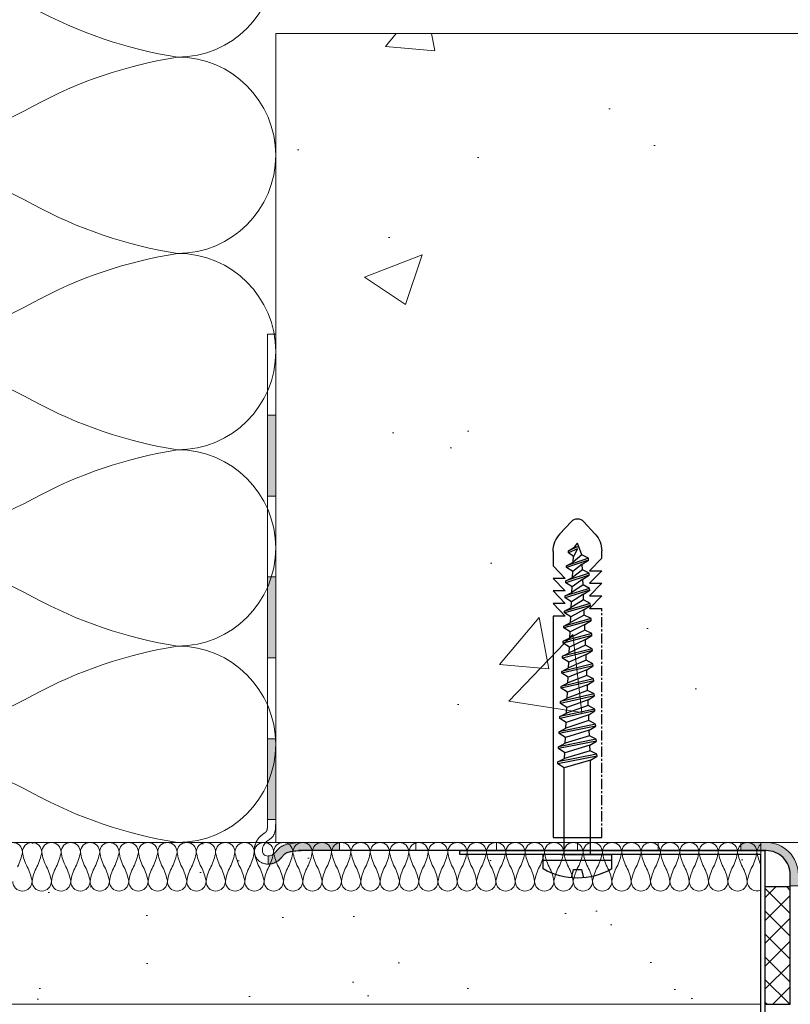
# Model space of a CAD drawing. Header units: millimetres. Extents: x 3652085 to 3778338, y -303702 to -273644.
# Tile 238 of 256: x 3701424 to 3701519, y -284946 to -284825. Entities that reach past the tile are written whole.
import ezdxf

# ---------------------------------------------------------------- set-up
doc = ezdxf.new("R2010")
doc.units = ezdxf.units.MM
doc.linetypes.add('CENTER', pattern=[2, 1.25, -0.25, 0.25, -0.25])
for name, color, linetype, lineweight in [('021 Various', 7, 'Continuous', 5), ('A-Detl-Thin', 150, 'Continuous', 18), ('INSULATION (HAUSEART)', 31, 'Continuous', 15), ('SLAB    (HAUSART)_Pen_No__2', 8, 'Continuous', 15)]:
    doc.layers.add(name, color=color, linetype=linetype, lineweight=lineweight)
doc.layers.add('ATTACHMT', color=7, linetype='Continuous')
doc.layers.add('FIXINGS', color=7, linetype='Continuous')

# ---------------------------------------------------------------- blocks, each defined once
blk = doc.blocks.new('Dubel_1')
at = {"layer": 'FIXINGS', "color": 7}
for p, q in [((1.14, 4.24), (2.9, 4.24)), ((2.23, -4.24), (2.23, 4.24)), ((2.9, 2.04), (2.9, 4.24)), ((5, -3), (5, 3)), ((34.89, 3), (33.34, 1.51)), ((33.34, 1.51), (33.34, 3)), ((36.45, 3), (34.89, 1.51)), ((34.89, 1.51), (34.89, 3)), ((38, 3), (36.45, 1.51)), ((36.45, 1.51), (36.45, 3)), ((39.55, 3), (38, 1.51)), ((38, 1.51), (38, 3)), ((2.9, -2.04), (2.9, 2.04)), ((2.9, 1.63), (14.57, 1.63)), ((14.57, 1.63), (13.63, -1.63)), ((15.07, 2.42), (14.13, -2.42)), ((15.3, 2.41), (14.36, -2.41)), ((14.57, 1.63), (15.07, 2.42)), ((15.73, 1.58), (14.79, -1.58)), ((15.07, 2.42), (15.3, 2.41)), ((15.3, 2.41), (15.73, 1.58)), ((16.43, 1.55), (15.5, -1.55)), ((15.73, 1.58), (16.43, 1.55)), ((16.93, 2.34), (16, -2.34)), ((17.16, 2.33), (16.23, -2.33)), ((16.43, 1.55), (16.93, 2.34)), ((17.59, 1.5), (16.66, -1.5)), ((16.93, 2.34), (17.16, 2.33)), ((17.16, 2.33), (17.59, 1.5)), ((18.3, 1.47), (17.36, -1.47)), ((17.59, 1.5), (18.3, 1.47)), ((18.79, 2.26), (17.86, -2.26)), ((19.03, 2.25), (18.09, -2.25)), ((18.3, 1.47), (18.79, 2.26)), ((19.46, 1.42), (18.52, -1.42)), ((18.79, 2.26), (19.03, 2.25)), ((19.03, 2.25), (19.46, 1.42)), ((20.16, 1.39), (19.23, -1.39)), ((19.46, 1.42), (20.16, 1.39)), ((20.66, 2.17), (19.73, -2.17)), ((20.89, 2.16), (19.96, -2.16)), ((20.16, 1.39), (20.66, 2.17)), ((21.32, 1.34), (20.39, -1.34)), ((20.66, 2.17), (20.89, 2.16)), ((20.89, 2.16), (21.32, 1.34)), ((22.03, 1.31), (21.09, -1.31)), ((21.32, 1.34), (22.03, 1.31)), ((22.52, 2.09), (21.59, -2.09)), ((22.76, 2.08), (21.82, -2.08)), ((22.03, 1.31), (22.52, 2.09)), ((23.19, 1.26), (22.25, -1.26)), ((22.52, 2.09), (22.76, 2.08)), ((22.76, 2.08), (23.19, 1.26)), ((23.89, 1.23), (22.96, -1.23)), ((23.19, 1.26), (23.89, 1.23)), ((24.39, 2.01), (23.46, -2.01)), ((24.62, 2), (23.69, -2)), ((23.89, 1.23), (24.39, 2.01)), ((24.39, 2.01), (24.62, 2)), ((24.62, 2), (25.05, 1.18)), ((26.25, 1.93), (25.32, -1.93)), ((26.49, 1.92), (25.55, -1.92)), ((25.76, 1.15), (26.25, 1.93)), ((26.25, 1.93), (26.49, 1.92)), ((26.49, 1.92), (26.92, 1.1)), ((28.12, 1.85), (27.19, -1.85)), ((28.35, 1.84), (27.42, -1.84)), ((27.62, 1.06), (28.12, 1.85)), ((28.12, 1.85), (28.35, 1.84)), ((28.35, 1.84), (28.78, 1.01)), ((29.98, 1.77), (29.05, -1.77)), ((30.22, 1.76), (29.28, -1.76)), ((29.48, 0.98), (29.98, 1.77)), ((29.98, 1.77), (30.22, 1.76)), ((30.22, 1.76), (30.65, 0.93)), ((31.85, 1.69), (30.92, -1.69)), ((32.08, 1.68), (31.15, -1.68)), ((31.35, 0.9), (31.85, 1.69)), ((31.85, 1.69), (32.08, 1.68)), ((32.08, 1.68), (32.51, 0.85)), ((33.71, 1.6), (32.78, -1.6)), ((33.95, 1.59), (33.01, -1.59)), ((33.21, 0.82), (33.71, 1.6)), ((33.71, 1.6), (33.95, 1.59)), ((33.95, 1.59), (34.38, 0.77)), ((35.58, 1.52), (34.65, -1.52)), ((35.81, 1.51), (34.88, -1.51)), ((35.08, 0.74), (35.58, 1.52)), ((35.58, 1.52), (35.81, 1.51)), ((35.81, 1.51), (36.24, 0.69)), ((37.44, 1.44), (36.51, -1.44)), ((37.68, 1.43), (36.74, -1.43)), ((36.94, 0.66), (37.44, 1.44)), ((37.44, 1.44), (37.68, 1.43)), ((37.68, 1.43), (38.11, 0.61)), ((39.31, 1.36), (38.38, -1.36)), ((39.54, 1.35), (38.61, -1.35)), ((38.81, 0.58), (39.31, 1.36)), ((39.31, 1.36), (39.54, 1.35)), ((39.54, 1.35), (39.97, 0.53)), ((42.5, 2.2), (44.09, 0.73)), ((1.07, 0.5), (0.03, 0.75)), ((1.07, -0.5), (1.07, 0.5)), ((25.05, 1.18), (24.12, -1.18)), ((25.76, 1.15), (24.82, -1.15)), ((25.05, 1.18), (25.76, 1.15)), ((26.92, 1.1), (25.98, -1.1)), ((27.62, 1.06), (26.69, -1.06)), ((26.92, 1.1), (27.62, 1.06)), ((28.78, 1.01), (27.85, -1.01)), ((29.48, 0.98), (28.55, -0.98)), ((28.78, 1.01), (29.48, 0.98)), ((30.65, 0.93), (29.71, -0.93)), ((31.35, 0.9), (30.42, -0.9)), ((30.65, 0.93), (31.35, 0.9)), ((32.51, 0.85), (31.58, -0.85)), ((33.21, 0.82), (32.28, -0.82)), ((32.51, 0.85), (33.21, 0.82)), ((34.38, 0.77), (33.44, -0.77)), ((35.08, 0.74), (34.15, -0.74)), ((34.38, 0.77), (35.08, 0.74)), ((36.24, 0.69), (35.31, -0.69)), ((36.94, 0.66), (36.01, -0.66)), ((36.24, 0.69), (36.94, 0.66)), ((38.11, 0.61), (37.17, -0.61)), ((38.81, 0.58), (37.88, -0.58)), ((38.11, 0.61), (38.81, 0.58)), ((39.97, 0.53), (39.04, -0.53)), ((40.71, 0), (39.74, -0.49)), ((39.97, 0.53), (41.41, 0)), ((40.71, 0), (40.22, -1.12)), ((40.94, 0), (40.46, -1.11)), ((40.94, 0), (40.9, -0.36)), ((40.9, -0.36), (41.41, 0)), ((0.03, -0.75), (1.07, -0.5)), ((23.69, -2), (24.12, -1.18)), ((24.12, -1.18), (24.82, -1.15)), ((24.82, -1.15), (25.32, -1.93)), ((25.55, -1.92), (25.98, -1.1)), ((25.98, -1.1), (26.69, -1.06)), ((26.69, -1.06), (27.19, -1.85)), ((27.42, -1.84), (27.85, -1.01)), ((27.85, -1.01), (28.55, -0.98)), ((28.55, -0.98), (29.05, -1.77)), ((29.28, -1.76), (29.71, -0.93)), ((29.71, -0.93), (30.42, -0.9)), ((30.42, -0.9), (30.92, -1.69)), ((31.15, -1.68), (31.58, -0.85)), ((31.58, -0.85), (32.28, -0.82)), ((32.28, -0.82), (32.78, -1.6)), ((33.01, -1.59), (33.44, -0.77)), ((33.44, -0.77), (34.15, -0.74)), ((34.15, -0.74), (34.65, -1.52)), ((34.88, -1.51), (35.31, -0.69)), ((35.31, -0.69), (36.01, -0.66)), ((36.01, -0.66), (36.51, -1.44)), ((36.74, -1.43), (37.17, -0.61)), ((37.17, -0.61), (37.88, -0.58)), ((37.88, -0.58), (38.38, -1.36)), ((38.61, -1.35), (39.04, -0.53)), ((39.04, -0.53), (39.74, -0.49)), ((39.74, -0.49), (40.22, -1.12)), ((40.22, -1.12), (40.46, -1.11)), ((40.46, -1.11), (40.9, -0.36)), ((42.5, -2.2), (44.09, -0.73)), ((2.9, -1.63), (13.63, -1.63)), ((2.9, -2.04), (2.9, -4.24)), ((13.63, -1.63), (14.13, -2.42)), ((14.13, -2.42), (14.36, -2.41)), ((14.36, -2.41), (14.79, -1.58)), ((14.79, -1.58), (15.5, -1.55)), ((15.5, -1.55), (16, -2.34)), ((16, -2.34), (16.23, -2.33)), ((16.23, -2.33), (16.66, -1.5)), ((16.66, -1.5), (17.36, -1.47)), ((17.36, -1.47), (17.86, -2.26)), ((17.86, -2.26), (18.09, -2.25)), ((18.09, -2.25), (18.52, -1.42)), ((18.52, -1.42), (19.23, -1.39)), ((19.23, -1.39), (19.73, -2.17)), ((19.73, -2.17), (19.96, -2.16)), ((19.96, -2.16), (20.39, -1.34)), ((20.39, -1.34), (21.09, -1.31)), ((21.09, -1.31), (21.59, -2.09)), ((21.59, -2.09), (21.82, -2.08)), ((21.82, -2.08), (22.25, -1.26)), ((22.25, -1.26), (22.96, -1.23)), ((22.96, -1.23), (23.46, -2.01)), ((23.46, -2.01), (23.69, -2)), ((25.32, -1.93), (25.55, -1.92)), ((27.19, -1.85), (27.42, -1.84)), ((29.05, -1.77), (29.28, -1.76)), ((30.92, -1.69), (31.15, -1.68)), ((33.94, -3), (32.38, -1.51)), ((32.38, -1.51), (32.38, -3)), ((32.78, -1.6), (33.01, -1.59)), ((35.49, -3), (33.94, -1.51)), ((33.94, -1.51), (33.94, -3)), ((34.65, -1.52), (34.88, -1.51)), ((37.04, -3), (35.49, -1.51)), ((35.49, -1.51), (35.49, -3)), ((36.51, -1.44), (36.74, -1.43)), ((38.59, -3), (37.04, -1.51)), ((37.04, -1.51), (37.04, -3)), ((38.38, -1.36), (38.61, -1.35)), ((32.38, -3), (5, -3)), ((40.37, -3), (38.59, -3)), ((1.14, -4.24), (2.9, -4.24))]:
    blk.add_line(p, q, dxfattribs=at)
at = {"layer": 'FIXINGS', "color": 7, "linetype": 'CENTER'}
for p, q in [((5, 3), (33.34, 3)), ((39.55, 3), (40.46, 3))]:
    blk.add_line(p, q, dxfattribs=at)
at = {"layer": 'FIXINGS', "color": 7}
for centre, radius, start, end in [((8.46, 0), 8.46, 149.9384, 210.0616), ((40.46, 0), 3, 47.3071, 89.9854), ((43.41, 0), 1, 312.6929, 47.3071), ((40.46, 0), 3, 268.1701, 314.2616)]:
    blk.add_arc(centre, radius, start, end, dxfattribs=at)

msp = doc.modelspace()

# ---------------------------------------------------------------- hatches: boundary and pattern name
at = {"layer": '021 Various'}
h = msp.add_hatch(dxfattribs=at)
h.set_pattern_fill('SITEWORK_SAND', color=256, scale=10, angle=-180, style=0, pattern_type=2)
h.set_pattern_definition([(217.5, (3812511.794, -1008811.504), (0.62993358, -19.2682377), [0, -15.2, 0, -17, 0, -16.25]), (187.5, (3812511.794, -1008811.504), (-17.6977671, -28.22146065), [0, -8.2, 0, -13.7, 0, -5.25]), (147.5, (3812524.094, -1008811.504), (-31.1414186, -0.05659053), [0, -5, 0, -18, 0, -23.5]), (137.5, (3812524.094, -1008811.504), (-30.061266, -8.7767556), [0, -2.5, 0, -11.8, 0, -13.5])])
edge = h.paths.add_edge_path()
edge.add_line((3701515.67, -284946.43), (3701515.67, -284936.43))
edge.add_line((3701515.67, -284936.43), (3701515.67, -284927.92))
edge.add_line((3701515.67, -284927.92), (3701497.22, -284927.92))
edge.add_line((3701497.22, -284927.92), (3701497.22, -284929.68))
edge.add_arc((3701492.98, -284922.36), 8.46, 239.9384, 300.0616, ccw=False)
edge.add_line((3701488.75, -284929.68), (3701488.75, -284927.92))
edge.add_line((3701488.75, -284927.92), (3701478.43, -284927.92))
edge.add_line((3701478.43, -284927.92), (3701478.43, -284927.43))
edge.add_line((3701478.43, -284927.43), (3701458.86, -284927.43))
edge.add_line((3701458.86, -284927.43), (3701458.85, -284927.44))
edge.add_line((3701458.85, -284927.44), (3701458.82, -284927.44))
edge.add_line((3701458.82, -284927.44), (3701458.75, -284927.44))
edge.add_line((3701458.75, -284927.44), (3701458.72, -284927.45))
edge.add_line((3701458.72, -284927.45), (3701458.69, -284927.45))
edge.add_line((3701458.69, -284927.45), (3701458.65, -284927.45))
edge.add_line((3701458.65, -284927.45), (3701458.62, -284927.45))
edge.add_line((3701458.62, -284927.45), (3701458.59, -284927.45))
edge.add_line((3701458.59, -284927.45), (3701458.56, -284927.45))
edge.add_line((3701458.56, -284927.45), (3701458.52, -284927.46))
edge.add_line((3701458.52, -284927.46), (3701458.49, -284927.46))
edge.add_line((3701458.49, -284927.46), (3701458.46, -284927.46))
edge.add_line((3701458.46, -284927.46), (3701458.43, -284927.46))
edge.add_line((3701458.43, -284927.46), (3701458.4, -284927.46))
edge.add_line((3701458.4, -284927.46), (3701458.36, -284927.47))
edge.add_line((3701458.36, -284927.47), (3701458.33, -284927.47))
edge.add_line((3701458.33, -284927.47), (3701458.3, -284927.47))
edge.add_line((3701458.3, -284927.47), (3701458.27, -284927.47))
edge.add_line((3701458.27, -284927.47), (3701458.24, -284927.48))
edge.add_line((3701458.24, -284927.48), (3701458.21, -284927.48))
edge.add_line((3701458.21, -284927.48), (3701458.18, -284927.48))
edge.add_line((3701458.18, -284927.48), (3701458.15, -284927.48))
edge.add_line((3701458.15, -284927.48), (3701458.12, -284927.49))
edge.add_line((3701458.12, -284927.49), (3701458.09, -284927.49))
edge.add_line((3701458.09, -284927.49), (3701458.06, -284927.49))
edge.add_line((3701458.06, -284927.49), (3701458.03, -284927.49))
edge.add_line((3701458.03, -284927.49), (3701458, -284927.5))
edge.add_line((3701458, -284927.5), (3701457.97, -284927.5))
edge.add_line((3701457.97, -284927.5), (3701457.94, -284927.5))
edge.add_line((3701457.94, -284927.5), (3701457.92, -284927.51))
edge.add_line((3701457.92, -284927.51), (3701457.89, -284927.51))
edge.add_line((3701457.89, -284927.51), (3701457.86, -284927.51))
edge.add_line((3701457.86, -284927.51), (3701457.83, -284927.52))
edge.add_line((3701457.83, -284927.52), (3701457.81, -284927.52))
edge.add_line((3701457.81, -284927.52), (3701457.78, -284927.52))
edge.add_line((3701457.78, -284927.52), (3701457.75, -284927.53))
edge.add_line((3701457.75, -284927.53), (3701457.72, -284927.53))
edge.add_line((3701457.72, -284927.53), (3701457.7, -284927.54))
edge.add_line((3701457.7, -284927.54), (3701457.67, -284927.54))
edge.add_line((3701457.67, -284927.54), (3701457.65, -284927.54))
edge.add_line((3701457.65, -284927.54), (3701457.62, -284927.55))
edge.add_line((3701457.62, -284927.55), (3701457.6, -284927.55))
edge.add_line((3701457.6, -284927.55), (3701457.57, -284927.56))
edge.add_line((3701457.57, -284927.56), (3701457.55, -284927.56))
edge.add_line((3701457.55, -284927.56), (3701457.52, -284927.57))
edge.add_line((3701457.52, -284927.57), (3701457.5, -284927.57))
edge.add_line((3701457.5, -284927.57), (3701457.47, -284927.58))
edge.add_line((3701457.47, -284927.58), (3701457.45, -284927.58))
edge.add_line((3701457.45, -284927.58), (3701457.43, -284927.59))
edge.add_line((3701457.43, -284927.59), (3701457.4, -284927.59))
edge.add_line((3701457.4, -284927.59), (3701457.38, -284927.6))
edge.add_line((3701457.38, -284927.6), (3701457.36, -284927.6))
edge.add_line((3701457.36, -284927.6), (3701457.34, -284927.61))
edge.add_line((3701457.34, -284927.61), (3701457.32, -284927.62))
edge.add_line((3701457.32, -284927.62), (3701457.3, -284927.62))
edge.add_line((3701457.3, -284927.62), (3701457.27, -284927.63))
edge.add_line((3701457.27, -284927.63), (3701457.25, -284927.63))
edge.add_line((3701457.25, -284927.63), (3701457.23, -284927.64))
edge.add_line((3701457.23, -284927.64), (3701457.21, -284927.65))
edge.add_line((3701457.21, -284927.65), (3701457.19, -284927.65))
edge.add_line((3701457.19, -284927.65), (3701457.18, -284927.66))
edge.add_line((3701457.18, -284927.66), (3701457.16, -284927.67))
edge.add_line((3701457.16, -284927.67), (3701457.14, -284927.67))
edge.add_line((3701457.14, -284927.67), (3701457.12, -284927.68))
edge.add_line((3701457.12, -284927.68), (3701457.1, -284927.69))
edge.add_line((3701457.1, -284927.69), (3701457.08, -284927.69))
edge.add_line((3701457.08, -284927.69), (3701457.07, -284927.7))
edge.add_line((3701457.07, -284927.7), (3701457.05, -284927.71))
edge.add_line((3701457.05, -284927.71), (3701457.03, -284927.72))
edge.add_line((3701457.03, -284927.72), (3701457.02, -284927.72))
edge.add_line((3701457.02, -284927.72), (3701457, -284927.73))
edge.add_line((3701457, -284927.73), (3701456.99, -284927.74))
edge.add_line((3701456.99, -284927.74), (3701456.97, -284927.75))
edge.add_line((3701456.97, -284927.75), (3701456.95, -284927.75))
edge.add_line((3701456.95, -284927.75), (3701456.94, -284927.76))
edge.add_line((3701456.94, -284927.76), (3701456.93, -284927.77))
edge.add_line((3701456.93, -284927.77), (3701456.91, -284927.78))
edge.add_line((3701456.91, -284927.78), (3701456.9, -284927.79))
edge.add_line((3701456.9, -284927.79), (3701456.88, -284927.8))
edge.add_line((3701456.88, -284927.8), (3701456.87, -284927.8))
edge.add_line((3701456.87, -284927.8), (3701456.86, -284927.81))
edge.add_line((3701456.86, -284927.81), (3701456.84, -284927.82))
edge.add_line((3701456.84, -284927.82), (3701456.83, -284927.83))
edge.add_line((3701456.83, -284927.83), (3701456.82, -284927.84))
edge.add_line((3701456.82, -284927.84), (3701456.81, -284927.85))
edge.add_line((3701456.81, -284927.85), (3701456.8, -284927.86))
edge.add_line((3701456.8, -284927.86), (3701456.78, -284927.86))
edge.add_line((3701456.78, -284927.86), (3701456.77, -284927.87))
edge.add_line((3701456.77, -284927.87), (3701456.76, -284927.88))
edge.add_line((3701456.76, -284927.88), (3701456.75, -284927.89))
edge.add_line((3701456.75, -284927.89), (3701456.74, -284927.9))
edge.add_line((3701456.74, -284927.9), (3701456.73, -284927.91))
edge.add_line((3701456.73, -284927.91), (3701456.72, -284927.92))
edge.add_line((3701456.72, -284927.92), (3701456.71, -284927.93))
edge.add_line((3701456.71, -284927.93), (3701456.7, -284927.94))
edge.add_line((3701456.7, -284927.94), (3701456.68, -284927.96))
edge.add_line((3701456.68, -284927.96), (3701456.67, -284927.97))
edge.add_line((3701456.67, -284927.97), (3701456.66, -284927.98))
edge.add_line((3701456.66, -284927.98), (3701456.64, -284928))
edge.add_line((3701456.64, -284928), (3701456.63, -284928.01))
edge.add_line((3701456.63, -284928.01), (3701456.61, -284928.03))
edge.add_line((3701456.61, -284928.03), (3701456.6, -284928.05))
edge.add_line((3701456.6, -284928.05), (3701456.58, -284928.07))
edge.add_line((3701456.58, -284928.07), (3701456.56, -284928.09))
edge.add_line((3701456.56, -284928.09), (3701456.5, -284928.17))
edge.add_line((3701456.5, -284928.17), (3701456.43, -284928.25))
edge.add_line((3701456.43, -284928.25), (3701456.35, -284928.34))
edge.add_line((3701456.35, -284928.34), (3701456.26, -284928.43))
edge.add_line((3701456.26, -284928.43), (3701456.16, -284928.53))
edge.add_line((3701456.16, -284928.53), (3701456.05, -284928.63))
edge.add_line((3701456.05, -284928.63), (3701455.92, -284928.73))
edge.add_line((3701455.92, -284928.73), (3701455.8, -284928.81))
edge.add_line((3701455.8, -284928.81), (3701455.69, -284928.87))
edge.add_line((3701455.69, -284928.87), (3701455.58, -284928.93))
edge.add_line((3701455.58, -284928.93), (3701455.46, -284928.98))
edge.add_line((3701455.46, -284928.98), (3701455.33, -284929.02))
edge.add_line((3701455.33, -284929.02), (3701455.21, -284929.05))
edge.add_line((3701455.21, -284929.05), (3701455.08, -284929.08))
edge.add_line((3701455.08, -284929.08), (3701454.95, -284929.09))
edge.add_line((3701454.95, -284929.09), (3701454.83, -284929.1))
edge.add_line((3701454.83, -284929.1), (3701454.73, -284929.11))
edge.add_line((3701454.73, -284929.11), (3701454.73, -284929.11))
edge.add_line((3701454.73, -284929.11), (3701454.56, -284929.1))
edge.add_line((3701454.56, -284929.1), (3701454.43, -284929.08))
edge.add_line((3701454.43, -284929.08), (3701454.29, -284929.06))
edge.add_line((3701454.29, -284929.06), (3701454.15, -284929.02))
edge.add_line((3701454.15, -284929.02), (3701454.01, -284928.97))
edge.add_line((3701454.01, -284928.97), (3701453.86, -284928.9))
edge.add_line((3701453.86, -284928.9), (3701453.72, -284928.81))
edge.add_line((3701453.72, -284928.81), (3701453.58, -284928.7))
edge.add_line((3701453.58, -284928.7), (3701453.46, -284928.58))
edge.add_line((3701453.46, -284928.58), (3701453.35, -284928.45))
edge.add_line((3701453.35, -284928.45), (3701453.27, -284928.31))
edge.add_line((3701453.27, -284928.31), (3701453.2, -284928.17))
edge.add_line((3701453.2, -284928.17), (3701453.14, -284928.03))
edge.add_line((3701453.14, -284928.03), (3701453.1, -284927.9))
edge.add_line((3701453.1, -284927.9), (3701453.07, -284927.76))
edge.add_line((3701453.07, -284927.76), (3701453.05, -284927.63))
edge.add_line((3701453.05, -284927.63), (3701453.04, -284927.5))
edge.add_line((3701453.04, -284927.5), (3701453.04, -284927.38))
edge.add_line((3701453.04, -284927.38), (3701453.04, -284927.25))
edge.add_line((3701453.04, -284927.25), (3701453.05, -284927.13))
edge.add_line((3701453.05, -284927.13), (3701453.07, -284926.98))
edge.add_line((3701453.07, -284926.98), (3701453.11, -284926.81))
edge.add_line((3701453.11, -284926.81), (3701453.15, -284926.66))
edge.add_line((3701453.15, -284926.66), (3701453.19, -284926.55))
edge.add_line((3701453.19, -284926.55), (3701453.24, -284926.42))
edge.add_line((3701453.24, -284926.42), (3701446.55, -284926.42))
edge.add_line((3701446.55, -284926.42), (3701395.67, -284926.42))
edge.add_line((3701395.67, -284926.42), (3701395.67, -284186.43))
edge.add_line((3701395.67, -284186.43), (3701375.67, -284186.43))
edge.add_line((3701375.67, -284186.43), (3701375.67, -284946.43))
edge.add_line((3701375.67, -284946.43), (3701515.67, -284946.43))
at = {"layer": 'ATTACHMT', "linetype": 'Continuous', "lineweight": -3}
for points in [[(3701455.67, -284883.59), (3701455.67, -284873.59), (3701454.67, -284873.59), (3701454.67, -284883.59)], [(3701455.67, -284903.59), (3701455.67, -284893.59), (3701454.67, -284893.59), (3701454.67, -284903.59)], [(3701455.67, -284923.59), (3701455.67, -284913.59), (3701454.67, -284913.59), (3701454.67, -284923.59)], [(3701456.07, -284927.15), (3701455.96, -284927.25), (3701455.56, -284927.7), (3701455.45, -284927.81), (3701455.33, -284927.9), (3701455.2, -284927.98), (3701455.06, -284928.04), (3701454.9, -284928.08), (3701454.73, -284928.09), (3701454.73, -284929.09), (3701454.79, -284929.09), (3701454.86, -284929.09), (3701454.92, -284929.08), (3701454.99, -284929.07), (3701455.05, -284929.06), (3701455.11, -284929.05), (3701455.18, -284929.04), (3701455.24, -284929.03), (3701455.3, -284929.01), (3701455.36, -284928.99), (3701455.42, -284928.97), (3701455.49, -284928.95), (3701455.55, -284928.92), (3701455.6, -284928.9), (3701455.66, -284928.87), (3701455.72, -284928.84), (3701455.77, -284928.81), (3701455.82, -284928.78), (3701455.87, -284928.74), (3701455.92, -284928.71), (3701455.97, -284928.68), (3701456.01, -284928.64), (3701456.05, -284928.61), (3701456.09, -284928.58), (3701456.13, -284928.54), (3701456.17, -284928.51), (3701456.2, -284928.48), (3701456.24, -284928.44), (3701456.27, -284928.41), (3701456.3, -284928.38), (3701456.33, -284928.35), (3701456.36, -284928.32), (3701456.38, -284928.29), (3701456.41, -284928.26), (3701456.43, -284928.23), (3701456.46, -284928.2), (3701456.48, -284928.17), (3701456.5, -284928.15), (3701456.52, -284928.12), (3701456.54, -284928.1), (3701456.56, -284928.08), (3701456.58, -284928.06), (3701456.6, -284928.04), (3701456.61, -284928.02), (3701456.63, -284928), (3701456.64, -284927.98), (3701456.66, -284927.97), (3701456.67, -284927.95), (3701456.69, -284927.93), (3701456.71, -284927.91), (3701456.73, -284927.89), (3701456.76, -284927.87), (3701456.78, -284927.85), (3701456.8, -284927.84), (3701456.83, -284927.82), (3701456.85, -284927.8), (3701456.88, -284927.78), (3701456.9, -284927.77), (3701456.91, -284927.76), (3701456.93, -284927.75), (3701456.94, -284927.75), (3701456.95, -284927.74), (3701456.97, -284927.73), (3701456.99, -284927.72), (3701457, -284927.72), (3701457.02, -284927.71), (3701457.03, -284927.7), (3701457.05, -284927.69), (3701457.07, -284927.69), (3701457.08, -284927.68), (3701457.1, -284927.67), (3701457.12, -284927.66), (3701457.14, -284927.66), (3701457.16, -284927.65), (3701457.18, -284927.64), (3701457.19, -284927.64), (3701457.21, -284927.63), (3701457.23, -284927.62), (3701457.25, -284927.62), (3701457.27, -284927.61), (3701457.3, -284927.61), (3701457.32, -284927.6), (3701457.34, -284927.59), (3701457.36, -284927.59), (3701457.38, -284927.58), (3701457.4, -284927.58), (3701457.43, -284927.57), (3701457.45, -284927.57), (3701457.47, -284927.56), (3701457.5, -284927.56), (3701457.52, -284927.55), (3701457.55, -284927.55), (3701457.57, -284927.54), (3701457.6, -284927.54), (3701457.62, -284927.53), (3701457.65, -284927.53), (3701457.67, -284927.52), (3701457.7, -284927.52), (3701457.72, -284927.52), (3701457.75, -284927.51), (3701457.78, -284927.51), (3701457.81, -284927.5), (3701457.83, -284927.5), (3701457.86, -284927.5), (3701457.89, -284927.49), (3701457.92, -284927.49), (3701457.94, -284927.49), (3701457.97, -284927.48), (3701458, -284927.48), (3701458.03, -284927.48), (3701458.06, -284927.47), (3701458.09, -284927.47), (3701458.12, -284927.47), (3701458.15, -284927.47), (3701458.18, -284927.46), (3701458.21, -284927.46), (3701458.24, -284927.46), (3701458.27, -284927.46), (3701458.3, -284927.45), (3701458.33, -284927.45), (3701458.36, -284927.45), (3701458.4, -284927.45), (3701458.43, -284927.45), (3701458.46, -284927.44), (3701458.49, -284927.44), (3701458.52, -284927.44), (3701458.56, -284927.44), (3701458.59, -284927.44), (3701458.62, -284927.43), (3701458.65, -284927.43), (3701458.69, -284927.43), (3701458.72, -284927.43), (3701458.75, -284927.43), (3701458.79, -284927.43), (3701458.82, -284927.42), (3701458.86, -284927.42), (3701463.57, -284927.42), (3701463.57, -284926.42), (3701458.84, -284926.42), (3701458.18, -284926.46), (3701457.86, -284926.49), (3701457.55, -284926.53), (3701457.24, -284926.59), (3701456.95, -284926.66), (3701456.68, -284926.77), (3701456.42, -284926.89), (3701456.29, -284926.97), (3701456.18, -284927.05)]]:
    msp.add_hatch(color=7, dxfattribs=at).paths.add_polyline_path(points)
h = msp.add_hatch(color=7, dxfattribs=at)
edge = h.paths.add_edge_path()
edge.add_line((3701520.3, -284931.8), (3701519.3, -284931.8))
edge.add_line((3701519.3, -284931.8), (3701519.3, -284930.42))
edge.add_arc((3701516.3, -284930.42), 3, 360, 450)
edge.add_line((3701516.3, -284927.42), (3701513.18, -284927.42))
edge.add_line((3701513.18, -284927.42), (3701513.18, -284926.42))
edge.add_line((3701513.18, -284926.42), (3701516.3, -284926.42))
edge.add_arc((3701516.3, -284930.42), 4, 360, 450, ccw=False)
edge.add_line((3701520.3, -284930.42), (3701520.3, -284931.8))
h = msp.add_hatch(dxfattribs=at)
h.set_pattern_fill('_USER', color=3, scale=2, angle=-225, style=0, double=1, pattern_type=0)
h.set_pattern_definition([(135, (3702638.239, -283876.2473), (-1.4142136, -1.4142136), []), (225, (3702638.239, -283876.2473), (1.4142136, -1.4142136), [])])
h.paths.add_polyline_path([(3701519.3, -284931.92), (3701516.17, -284931.92), (3701516.17, -284946.43), (3701519.3, -284946.43)])
at = {"layer": 'SLAB    (HAUSART)_Pen_No__2', "lineweight": 15}
h = msp.add_hatch(dxfattribs=at)
h.set_pattern_fill('AR-CONC', color=0, scale=0.4)
h.set_pattern_definition([(50, (3701687.826, -284847.185), (72.874, -6.376), [7.62, -83.82]), (355, (3701687.826, -284847.185), (-14.097, 76.423), [6.096, -67.056]), (100.45, (3701693.9, -284847.716), (58.776, 70.047), [6.476, -71.236]), (46.184, (3701687.83, -284826.865), (108.432, -16.817), [11.43, -125.73]), (96.636, (3701696.86, -284828.27), (94.96, 98.97), [9.714, -106.854]), (351.184, (3701687.83, -284826.86), (94.96, 98.97), [9.144, -100.584]), (21, (3701697.986, -284831.945), (60.646, -40.906), [7.62, -83.82]), (326, (3701697.986, -284831.945), (24.72, 73.675), [6.096, -67.056]), (71.45, (3701703.04, -284835.35), (85.367, 32.77), [6.476, -71.236]), (37.5, (3701687.826, -284847.185), (1.2354, 33.822), [0, -66.2432, 0, -68.072, 0, -67.31]), (7.5, (3701687.826, -284847.185), (26.728, 40.072), [0, -38.811, 0, -64.719, 0, -25.654]), (327.5, (3701665.17, -284847.185), (54.2362, -2.2915), [0, -25.4, 0, -79.248, 0, -105.156]), (317.5, (3701655.01, -284847.185), (59.252, 10.171), [0, -33.02, 0, -52.629, 0, -74.676])])
h.paths.add_polyline_path([(3701455.67, -284826.42), (3701455.67, -284926.42), (3701655.67, -284926.42), (3701655.67, -284826.42)])

# ---------------------------------------------------------------- linework, layer by layer
at = {"lineweight": 0}
for p, q in [((3701454.67, -284919.07, -180000), (3701454.67, -284923.88, -180000)), ((3701455.67, -284919.1, -180000), (3701455.67, -284923.91, -180000)), ((3701454.73, -284928.1, -180000), (3701454.73, -284929.1, -180000))]:
    msp.add_line(p, q, dxfattribs=at)
for points, elevation in [([(3701455.67, -284873.59), (3701455.67, -284863.59), (3701454.67, -284863.59), (3701454.67, -284873.59), (3701455.67, -284873.59)], -165606.35), ([(3701455.67, -284883.59), (3701455.67, -284873.59), (3701454.67, -284873.59), (3701454.67, -284883.59), (3701455.67, -284883.59)], -165606.35), ([(3701455.67, -284893.59), (3701455.67, -284883.59), (3701454.67, -284883.59), (3701454.67, -284893.59), (3701455.67, -284893.59)], -165606.35), ([(3701455.67, -284903.59), (3701455.67, -284893.59), (3701454.67, -284893.59), (3701454.67, -284903.59), (3701455.67, -284903.59)], -180000), ([(3701455.67, -284913.59), (3701455.67, -284903.59), (3701454.67, -284903.59), (3701454.67, -284913.59), (3701455.67, -284913.59)], -180000), ([(3701455.67, -284923.59), (3701455.67, -284913.59), (3701454.67, -284913.59), (3701454.67, -284923.59), (3701455.67, -284923.59)], -180000), ([(3701456.07, -284927.15), (3701455.96, -284927.25), (3701455.56, -284927.7), (3701455.45, -284927.81), (3701455.33, -284927.9), (3701455.2, -284927.98), (3701455.06, -284928.04), (3701454.9, -284928.08), (3701454.73, -284928.09), (3701454.73, -284929.09), (3701454.79, -284929.09), (3701454.86, -284929.09), (3701454.92, -284929.08), (3701454.99, -284929.07), (3701455.05, -284929.06), (3701455.11, -284929.05), (3701455.18, -284929.04), (3701455.24, -284929.03), (3701455.3, -284929.01), (3701455.36, -284928.99), (3701455.42, -284928.97), (3701455.49, -284928.95), (3701455.55, -284928.92), (3701455.6, -284928.9), (3701455.66, -284928.87), (3701455.72, -284928.84), (3701455.77, -284928.81), (3701455.82, -284928.78), (3701455.87, -284928.74), (3701455.92, -284928.71), (3701455.97, -284928.68), (3701456.01, -284928.64), (3701456.05, -284928.61), (3701456.09, -284928.58), (3701456.13, -284928.54), (3701456.17, -284928.51), (3701456.2, -284928.48), (3701456.24, -284928.44), (3701456.27, -284928.41), (3701456.3, -284928.38), (3701456.33, -284928.35), (3701456.36, -284928.32), (3701456.38, -284928.29), (3701456.41, -284928.26), (3701456.43, -284928.23), (3701456.46, -284928.2), (3701456.48, -284928.17), (3701456.5, -284928.15), (3701456.52, -284928.12), (3701456.54, -284928.1), (3701456.56, -284928.08), (3701456.58, -284928.06), (3701456.6, -284928.04), (3701456.61, -284928.02), (3701456.63, -284928), (3701456.64, -284927.98), (3701456.66, -284927.97), (3701456.67, -284927.95), (3701456.69, -284927.93), (3701456.71, -284927.91), (3701456.73, -284927.89), (3701456.76, -284927.87), (3701456.78, -284927.85), (3701456.8, -284927.84), (3701456.83, -284927.82), (3701456.85, -284927.8), (3701456.88, -284927.78), (3701456.9, -284927.77), (3701456.91, -284927.76), (3701456.93, -284927.75), (3701456.94, -284927.75), (3701456.95, -284927.74), (3701456.97, -284927.73), (3701456.99, -284927.72), (3701457, -284927.72), (3701457.02, -284927.71), (3701457.03, -284927.7), (3701457.05, -284927.69), (3701457.07, -284927.69), (3701457.08, -284927.68), (3701457.1, -284927.67), (3701457.12, -284927.66), (3701457.14, -284927.66), (3701457.16, -284927.65), (3701457.18, -284927.64), (3701457.19, -284927.64), (3701457.21, -284927.63), (3701457.23, -284927.62), (3701457.25, -284927.62), (3701457.27, -284927.61), (3701457.3, -284927.61), (3701457.32, -284927.6), (3701457.34, -284927.59), (3701457.36, -284927.59), (3701457.38, -284927.58), (3701457.4, -284927.58), (3701457.43, -284927.57), (3701457.45, -284927.57), (3701457.47, -284927.56), (3701457.5, -284927.56), (3701457.52, -284927.55), (3701457.55, -284927.55), (3701457.57, -284927.54), (3701457.6, -284927.54), (3701457.62, -284927.53), (3701457.65, -284927.53), (3701457.67, -284927.52), (3701457.7, -284927.52), (3701457.72, -284927.52), (3701457.75, -284927.51), (3701457.78, -284927.51), (3701457.81, -284927.5), (3701457.83, -284927.5), (3701457.86, -284927.5), (3701457.89, -284927.49), (3701457.92, -284927.49), (3701457.94, -284927.49), (3701457.97, -284927.48), (3701458, -284927.48), (3701458.03, -284927.48), (3701458.06, -284927.47), (3701458.09, -284927.47), (3701458.12, -284927.47), (3701458.15, -284927.47), (3701458.18, -284927.46), (3701458.21, -284927.46), (3701458.24, -284927.46), (3701458.27, -284927.46), (3701458.3, -284927.45), (3701458.33, -284927.45), (3701458.36, -284927.45), (3701458.4, -284927.45), (3701458.43, -284927.45), (3701458.46, -284927.44), (3701458.49, -284927.44), (3701458.52, -284927.44), (3701458.56, -284927.44), (3701458.59, -284927.44), (3701458.62, -284927.43), (3701458.65, -284927.43), (3701458.69, -284927.43), (3701458.72, -284927.43), (3701458.75, -284927.43), (3701458.79, -284927.43), (3701458.82, -284927.42), (3701458.86, -284927.42), (3701463.57, -284927.42), (3701463.57, -284926.42), (3701458.84, -284926.42), (3701458.18, -284926.46), (3701457.86, -284926.49), (3701457.55, -284926.53), (3701457.24, -284926.59), (3701456.95, -284926.66), (3701456.68, -284926.77), (3701456.42, -284926.89), (3701456.29, -284926.97), (3701456.18, -284927.05), (3701456.07, -284927.15)], -180000), ([(3701472.98, -284927.42), (3701472.98, -284926.42), (3701482.98, -284926.42), (3701482.98, -284927.42), (3701472.98, -284927.42)], -180000), ([(3701492.98, -284927.42), (3701492.98, -284926.42), (3701502.98, -284926.42), (3701502.98, -284927.42), (3701492.98, -284927.42)], -180000)]:
    msp.add_lwpolyline(points, close=True, dxfattribs=dict(at, elevation=elevation))
at = {"lineweight": 0, "elevation": -180000}
for points in [[(3701458.89, -284927.43), (3701458.85, -284927.43), (3701458.82, -284927.43), (3701458.79, -284927.44), (3701458.75, -284927.44), (3701458.72, -284927.44), (3701458.69, -284927.44), (3701458.65, -284927.44), (3701458.62, -284927.44), (3701458.59, -284927.45), (3701458.56, -284927.45), (3701458.52, -284927.45), (3701458.49, -284927.45), (3701458.46, -284927.45), (3701458.43, -284927.46), (3701458.4, -284927.46), (3701458.36, -284927.46), (3701458.33, -284927.46), (3701458.3, -284927.46), (3701458.27, -284927.47), (3701458.24, -284927.47), (3701458.21, -284927.47), (3701458.18, -284927.47), (3701458.15, -284927.48), (3701458.12, -284927.48), (3701458.09, -284927.48), (3701458.06, -284927.48), (3701458.03, -284927.49), (3701458, -284927.49), (3701457.97, -284927.49), (3701457.94, -284927.5), (3701457.92, -284927.5), (3701457.89, -284927.5), (3701457.86, -284927.51), (3701457.83, -284927.51), (3701457.81, -284927.51), (3701457.78, -284927.52), (3701457.75, -284927.52), (3701457.72, -284927.53), (3701457.7, -284927.53), (3701457.67, -284927.53), (3701457.65, -284927.54), (3701457.62, -284927.54), (3701457.6, -284927.55), (3701457.57, -284927.55), (3701457.55, -284927.56), (3701457.52, -284927.56), (3701457.5, -284927.57), (3701457.47, -284927.57), (3701457.45, -284927.58), (3701457.43, -284927.58), (3701457.4, -284927.59), (3701457.38, -284927.59), (3701457.36, -284927.6), (3701457.34, -284927.6), (3701457.32, -284927.61), (3701457.3, -284927.62), (3701457.27, -284927.62), (3701457.25, -284927.63), (3701457.23, -284927.63), (3701457.21, -284927.64), (3701457.19, -284927.65), (3701457.18, -284927.65), (3701457.16, -284927.66), (3701457.14, -284927.67), (3701457.12, -284927.67), (3701457.1, -284927.68), (3701457.08, -284927.69), (3701457.07, -284927.7), (3701457.05, -284927.7), (3701457.03, -284927.71), (3701457.02, -284927.72), (3701457, -284927.73), (3701456.99, -284927.73), (3701456.97, -284927.74), (3701456.95, -284927.75), (3701456.94, -284927.76), (3701456.93, -284927.76), (3701456.91, -284927.77), (3701456.9, -284927.78), (3701456.88, -284927.79), (3701456.87, -284927.8), (3701456.86, -284927.81), (3701456.84, -284927.81), (3701456.83, -284927.82), (3701456.82, -284927.83), (3701456.81, -284927.84), (3701456.8, -284927.85), (3701456.78, -284927.86), (3701456.77, -284927.87), (3701456.76, -284927.88), (3701456.75, -284927.89), (3701456.74, -284927.9), (3701456.73, -284927.91), (3701456.72, -284927.92), (3701456.71, -284927.93), (3701456.7, -284927.94), (3701456.68, -284927.95), (3701456.67, -284927.96), (3701456.66, -284927.98), (3701456.64, -284927.99), (3701456.63, -284928.01), (3701456.61, -284928.03), (3701456.6, -284928.05), (3701456.58, -284928.07), (3701456.56, -284928.09), (3701456.54, -284928.11), (3701456.52, -284928.13), (3701456.5, -284928.16), (3701456.48, -284928.18), (3701456.46, -284928.21), (3701456.43, -284928.24), (3701456.41, -284928.27), (3701456.38, -284928.3), (3701456.36, -284928.33), (3701456.33, -284928.36), (3701456.3, -284928.39), (3701456.27, -284928.42), (3701456.24, -284928.45), (3701456.2, -284928.49), (3701456.17, -284928.52), (3701456.13, -284928.55), (3701456.09, -284928.59), (3701456.05, -284928.62), (3701456.01, -284928.65), (3701455.97, -284928.69), (3701455.92, -284928.72), (3701455.87, -284928.75), (3701455.82, -284928.79), (3701455.77, -284928.82), (3701455.72, -284928.85), (3701455.66, -284928.88), (3701455.6, -284928.91), (3701455.55, -284928.93), (3701455.49, -284928.96), (3701455.42, -284928.98), (3701455.36, -284929), (3701455.3, -284929.02), (3701455.24, -284929.04), (3701455.18, -284929.05), (3701455.11, -284929.06), (3701455.05, -284929.07), (3701454.99, -284929.08), (3701454.92, -284929.09), (3701454.86, -284929.1), (3701454.79, -284929.1), (3701454.73, -284929.1), (3701454.66, -284929.1), (3701454.6, -284929.1), (3701454.53, -284929.09), (3701454.46, -284929.08), (3701454.4, -284929.07), (3701454.33, -284929.06), (3701454.26, -284929.04), (3701454.19, -284929.02), (3701454.12, -284929), (3701454.05, -284928.98), (3701453.97, -284928.95), (3701453.9, -284928.91), (3701453.83, -284928.87), (3701453.76, -284928.83), (3701453.69, -284928.78), (3701453.62, -284928.72), (3701453.55, -284928.67), (3701453.49, -284928.6), (3701453.43, -284928.54), (3701453.38, -284928.47), (3701453.33, -284928.4), (3701453.29, -284928.34), (3701453.25, -284928.27), (3701453.21, -284928.2), (3701453.18, -284928.13), (3701453.15, -284928.06), (3701453.13, -284927.99), (3701453.11, -284927.92), (3701453.09, -284927.86), (3701453.08, -284927.79), (3701453.07, -284927.72), (3701453.06, -284927.66), (3701453.05, -284927.59), (3701453.04, -284927.53), (3701453.04, -284927.47), (3701453.04, -284927.4), (3701453.04, -284927.34), (3701453.04, -284927.28), (3701453.04, -284927.22), (3701453.05, -284927.16), (3701453.05, -284927.1), (3701453.06, -284927.04), (3701453.07, -284926.98), (3701453.08, -284926.92), (3701453.1, -284926.86), (3701453.11, -284926.8), (3701453.12, -284926.74), (3701453.14, -284926.69), (3701453.16, -284926.63), (3701453.18, -284926.57), (3701453.2, -284926.52), (3701453.22, -284926.46), (3701453.25, -284926.4), (3701453.27, -284926.35), (3701453.3, -284926.29), (3701453.33, -284926.24), (3701453.36, -284926.18), (3701453.39, -284926.13), (3701453.43, -284926.08), (3701453.46, -284926.03), (3701453.49, -284925.98), (3701453.53, -284925.94), (3701453.56, -284925.89), (3701453.6, -284925.85), (3701453.64, -284925.81), (3701453.67, -284925.77), (3701453.71, -284925.73), (3701453.75, -284925.7), (3701453.78, -284925.66), (3701453.82, -284925.63), (3701453.85, -284925.6), (3701453.89, -284925.57), (3701453.92, -284925.54), (3701453.96, -284925.51), (3701453.99, -284925.49), (3701454.02, -284925.46), (3701454.05, -284925.44), (3701454.08, -284925.41), (3701454.11, -284925.39), (3701454.14, -284925.37), (3701454.17, -284925.35), (3701454.2, -284925.33), (3701454.22, -284925.31), (3701454.25, -284925.29), (3701454.27, -284925.28), (3701454.3, -284925.26), (3701454.32, -284925.24), (3701454.34, -284925.23), (3701454.36, -284925.21), (3701454.38, -284925.2), (3701454.4, -284925.19), (3701454.41, -284925.17), (3701454.43, -284925.16), (3701454.44, -284925.15), (3701454.45, -284925.14), (3701454.46, -284925.13), (3701454.47, -284925.12), (3701454.48, -284925.12), (3701454.49, -284925.11), (3701454.49, -284925.1), (3701454.5, -284925.1), (3701454.5, -284925.09), (3701454.51, -284925.09), (3701454.51, -284925.09), (3701454.51, -284925.08), (3701454.51, -284925.08), (3701454.51, -284925.08), (3701454.52, -284925.07), (3701454.52, -284925.07), (3701454.52, -284925.06), (3701454.53, -284925.06), (3701454.53, -284925.05), (3701454.53, -284925.04), (3701454.54, -284925.03), (3701454.54, -284925.02), (3701454.55, -284925.01), (3701454.55, -284925), (3701454.56, -284924.99), (3701454.56, -284924.97), (3701454.57, -284924.96), (3701454.57, -284924.94), (3701454.58, -284924.93), (3701454.58, -284924.91), (3701454.59, -284924.89), (3701454.59, -284924.88), (3701454.6, -284924.86), (3701454.6, -284924.84), (3701454.6, -284924.82), (3701454.61, -284924.8), (3701454.61, -284924.78), (3701454.62, -284924.76), (3701454.62, -284924.74), (3701454.63, -284924.71), (3701454.63, -284924.69), (3701454.63, -284924.67), (3701454.64, -284924.65), (3701454.64, -284924.63), (3701454.64, -284924.6), (3701454.64, -284924.58), (3701454.65, -284924.56), (3701454.65, -284924.53), (3701454.65, -284924.51), (3701454.65, -284924.48), (3701454.65, -284924.46), (3701454.66, -284924.43), (3701454.66, -284924.41), (3701454.66, -284924.38), (3701454.66, -284924.36), (3701454.66, -284924.33), (3701454.66, -284924.31), (3701454.66, -284924.28), (3701454.67, -284924.25), (3701454.67, -284924.23), (3701454.67, -284924.2), (3701454.67, -284924.17), (3701454.67, -284924.15), (3701454.67, -284924.12), (3701454.67, -284924.09), (3701454.67, -284924.06), (3701454.67, -284924.03), (3701454.67, -284924), (3701454.67, -284923.97), (3701454.67, -284923.94), (3701454.67, -284923.91), (3701454.67, -284923.88)], [(3701458.84, -284926.43), (3701458.18, -284926.47), (3701457.86, -284926.5), (3701457.55, -284926.54), (3701457.24, -284926.6), (3701456.95, -284926.67), (3701456.68, -284926.78), (3701456.42, -284926.9), (3701456.29, -284926.98), (3701456.18, -284927.06), (3701456.07, -284927.16), (3701455.96, -284927.26), (3701455.56, -284927.71), (3701455.45, -284927.82), (3701455.33, -284927.91), (3701455.2, -284927.99), (3701455.06, -284928.05), (3701454.9, -284928.09), (3701454.74, -284928.1), (3701454.58, -284928.09), (3701454.43, -284928.05), (3701454.36, -284928.02), (3701454.3, -284927.98), (3701454.24, -284927.94), (3701454.19, -284927.89), (3701454.15, -284927.83), (3701454.11, -284927.77), (3701454.06, -284927.62), (3701454.04, -284927.47), (3701454.04, -284927.3), (3701454.06, -284927.13), (3701454.1, -284926.96), (3701454.16, -284926.81), (3701454.24, -284926.66), (3701454.33, -284926.53), (3701454.44, -284926.42), (3701454.55, -284926.32), (3701454.67, -284926.22), (3701454.92, -284926.05), (3701455.15, -284925.86), (3701455.25, -284925.76), (3701455.34, -284925.64), (3701455.41, -284925.52), (3701455.48, -284925.38), (3701455.53, -284925.24), (3701455.57, -284925.09), (3701455.63, -284924.79), (3701455.66, -284924.49), (3701455.67, -284923.89)]]:
    msp.add_lwpolyline(points, dxfattribs=at)
msp.add_lwpolyline([(3701520.3, -284931.8), (3701519.3, -284931.8), (3701519.3, -284930.42, 0.414214), (3701516.3, -284927.42), (3701513.18, -284927.42), (3701513.18, -284926.42), (3701516.3, -284926.42, -0.414214), (3701520.3, -284930.42), (3701520.3, -284931.8)], format="xyb", close=True, dxfattribs=at)
at = {"layer": '021 Various'}
for points, elevation in [([(3701375.67, -284946.43), (3701515.67, -284946.43), (3701515.67, -284926.42), (3701395.67, -284926.42), (3701395.67, -284186.43), (3701375.67, -284186.43), (3701375.67, -284946.43)], -165606.35), ([(3701455.67, -284826.42), (3701455.67, -284926.42), (3701655.67, -284926.42), (3701655.67, -284826.42)], -360000)]:
    msp.add_lwpolyline(points, close=True, dxfattribs=dict(at, elevation=elevation))
at = {"layer": 'A-Detl-Thin', "color": 0, "lineweight": 0, "elevation": -165606.35}
for points in [[(3701423.76, -284929.42, 0.083807), (3701424.35, -284927.62, 1), (3701421.96, -284927.62, 0.083807)], [(3701515.67, -284932.31, -0.545526), (3701513.98, -284931.23, -0.083807), (3701514.58, -284929.42, 0.083807), (3701515.18, -284927.62, 1), (3701512.79, -284927.62, 0.083807), (3701513.38, -284929.42, -0.083807), (3701513.98, -284931.23, -1), (3701511.59, -284931.23, -0.083807), (3701512.19, -284929.42, 0.083807), (3701512.79, -284927.62, 1), (3701510.4, -284927.62, 0.083807), (3701510.99, -284929.42, -0.083807), (3701511.59, -284931.23, -1), (3701509.2, -284931.23, -0.083807), (3701509.8, -284929.42, 0.083807), (3701510.4, -284927.62, 1), (3701508.01, -284927.62, 0.083807), (3701508.6, -284929.42, -0.083807), (3701509.2, -284931.23, -1), (3701506.81, -284931.23, -0.083807), (3701507.41, -284929.42, 0.083807), (3701508.01, -284927.62, 1), (3701505.62, -284927.62, 0.083807), (3701506.21, -284929.42, -0.083807), (3701506.81, -284931.23, -1), (3701504.42, -284931.23, -0.083807), (3701505.02, -284929.42, 0.083807), (3701505.62, -284927.62, 1), (3701503.23, -284927.62, 0.083807), (3701503.82, -284929.42, -0.083807), (3701504.42, -284931.23, -1), (3701502.03, -284931.23, -0.083807), (3701502.63, -284929.42, 0.083807), (3701503.23, -284927.62, 1), (3701500.84, -284927.62, 0.083807), (3701501.43, -284929.42, -0.083807), (3701502.03, -284931.23, -1), (3701499.64, -284931.23, -0.083807), (3701500.24, -284929.42, 0.083807), (3701500.84, -284927.62, 1), (3701498.45, -284927.62, 0.083807), (3701499.04, -284929.42, -0.083807), (3701499.64, -284931.23, -1), (3701497.25, -284931.23, -0.083807), (3701497.85, -284929.42, 0.083807), (3701498.45, -284927.62, 1), (3701496.06, -284927.62, 0.083807), (3701496.65, -284929.42, -0.083807), (3701497.25, -284931.23, -1), (3701494.86, -284931.23, -0.083807), (3701495.46, -284929.42, 0.083807), (3701496.06, -284927.62, 1), (3701493.67, -284927.62, 0.083807), (3701494.26, -284929.42, -0.083807), (3701494.86, -284931.23, -1), (3701492.47, -284931.23, -0.083807), (3701493.07, -284929.42, 0.083807), (3701493.67, -284927.62, 1), (3701491.28, -284927.62, 0.083807), (3701491.87, -284929.42, -0.083807), (3701492.47, -284931.23, -1), (3701490.08, -284931.23, -0.083807), (3701490.68, -284929.42, 0.083807), (3701491.28, -284927.62, 1), (3701488.89, -284927.62, 0.083807), (3701489.48, -284929.42, -0.083807), (3701490.08, -284931.23, -1), (3701487.69, -284931.23, -0.083807), (3701488.29, -284929.42, 0.083807), (3701488.89, -284927.62, 1), (3701486.5, -284927.62, 0.083807), (3701487.09, -284929.42, -0.083807), (3701487.69, -284931.23, -1), (3701485.3, -284931.23, -0.083807), (3701485.9, -284929.42, 0.083807), (3701486.5, -284927.62, 1), (3701484.11, -284927.62, 0.083807), (3701484.7, -284929.42, -0.083807), (3701485.3, -284931.23, -1), (3701482.91, -284931.23, -0.083807), (3701483.51, -284929.42, 0.083807), (3701484.11, -284927.62, 1), (3701481.72, -284927.62, 0.083807), (3701482.31, -284929.42, -0.083807), (3701482.91, -284931.23, -1), (3701480.52, -284931.23, -0.083807), (3701481.12, -284929.42, 0.083807), (3701481.72, -284927.62, 1), (3701479.33, -284927.62, 0.083807), (3701479.92, -284929.42, -0.083807), (3701480.52, -284931.23, -1), (3701478.13, -284931.23, -0.083807), (3701478.73, -284929.42, 0.083807), (3701479.33, -284927.62, 1), (3701476.94, -284927.62, 0.083807), (3701477.53, -284929.42, -0.083807), (3701478.13, -284931.23, -1), (3701475.74, -284931.23, -0.083807), (3701476.34, -284929.42, 0.083807), (3701476.94, -284927.62, 1), (3701474.54, -284927.62, 0.083807), (3701475.14, -284929.42, -0.083807), (3701475.74, -284931.23, -1), (3701473.35, -284931.23, -0.083807), (3701473.95, -284929.42, 0.083807), (3701474.54, -284927.62, 1), (3701472.15, -284927.62, 0.083807), (3701472.75, -284929.42, -0.083807), (3701473.35, -284931.23, -1), (3701470.96, -284931.23, -0.083807), (3701471.56, -284929.42, 0.083807), (3701472.15, -284927.62, 1), (3701469.76, -284927.62, 0.083807), (3701470.36, -284929.42, -0.083807), (3701470.96, -284931.23, -1), (3701468.57, -284931.23, -0.083807), (3701469.17, -284929.42, 0.083807), (3701469.76, -284927.62, 1), (3701467.37, -284927.62, 0.083807), (3701467.97, -284929.42, -0.083807), (3701468.57, -284931.23, -1), (3701466.18, -284931.23, -0.083807), (3701466.78, -284929.42, 0.083807), (3701467.37, -284927.62, 1), (3701464.98, -284927.62, 0.083807), (3701465.58, -284929.42, -0.083807), (3701466.18, -284931.23, -1), (3701463.79, -284931.23, -0.083807), (3701464.39, -284929.42, 0.083807), (3701464.98, -284927.62, 1), (3701462.59, -284927.62, 0.083807), (3701463.19, -284929.42, -0.083807), (3701463.79, -284931.23, -1), (3701461.4, -284931.23, -0.083807), (3701462, -284929.42, 0.083807), (3701462.59, -284927.62, 1), (3701460.2, -284927.62, 0.083807), (3701460.8, -284929.42, -0.083807), (3701461.4, -284931.23, -1), (3701459.01, -284931.23, -0.083807), (3701459.61, -284929.42, 0.083807), (3701460.2, -284927.62, 1), (3701457.81, -284927.62, 0.083807), (3701458.41, -284929.42, -0.083807), (3701459.01, -284931.23, -1), (3701456.62, -284931.23, -0.083807), (3701457.22, -284929.42, 0.083807), (3701457.81, -284927.62, 1), (3701455.42, -284927.62, 0.083807), (3701456.02, -284929.42, -0.083807), (3701456.62, -284931.23, -1), (3701454.23, -284931.23, -0.083807), (3701454.83, -284929.42, 0.083807), (3701455.42, -284927.62, 1), (3701453.03, -284927.62, 0.083807), (3701453.63, -284929.42, -0.083807), (3701454.23, -284931.23, -1), (3701451.84, -284931.23, -0.083807), (3701452.44, -284929.42, 0.083807), (3701453.03, -284927.62, 1), (3701450.64, -284927.62, 0.083807), (3701451.24, -284929.42, -0.083807), (3701451.84, -284931.23, -1), (3701449.45, -284931.23, -0.083807), (3701450.05, -284929.42, 0.083807), (3701450.64, -284927.62, 1), (3701448.25, -284927.62, 0.083807), (3701448.85, -284929.42, -0.083807), (3701449.45, -284931.23, -1), (3701447.06, -284931.23, -0.083807), (3701447.66, -284929.42, 0.083807), (3701448.25, -284927.62, 1), (3701445.86, -284927.62, 0.083807), (3701446.46, -284929.42, -0.083807), (3701447.06, -284931.23, -1), (3701444.67, -284931.23, -0.083807), (3701445.27, -284929.42, 0.083807), (3701445.86, -284927.62, 1), (3701443.47, -284927.62, 0.083807), (3701444.07, -284929.42, -0.083807), (3701444.67, -284931.23, -1), (3701442.28, -284931.23, -0.083807), (3701442.88, -284929.42, 0.083807), (3701443.47, -284927.62, 1), (3701441.08, -284927.62, 0.083807), (3701441.68, -284929.42, -0.083807), (3701442.28, -284931.23, -1), (3701439.89, -284931.23, -0.083807), (3701440.49, -284929.42, 0.083807), (3701441.08, -284927.62, 1), (3701438.69, -284927.62, 0.083807), (3701439.29, -284929.42, -0.083807), (3701439.89, -284931.23, -1), (3701437.5, -284931.23, -0.083807), (3701438.1, -284929.42, 0.083807), (3701438.69, -284927.62, 1), (3701436.3, -284927.62, 0.083807), (3701436.9, -284929.42, -0.083807), (3701437.5, -284931.23, -1), (3701435.11, -284931.23, -0.083807), (3701435.71, -284929.42, 0.083807), (3701436.3, -284927.62, 1), (3701433.91, -284927.62, 0.083807), (3701434.51, -284929.42, -0.083807), (3701435.11, -284931.23, -1), (3701432.72, -284931.23, -0.083807), (3701433.32, -284929.42, 0.083807), (3701433.91, -284927.62, 1), (3701431.52, -284927.62, 0.083807), (3701432.12, -284929.42, -0.083807), (3701432.72, -284931.23, -1), (3701430.33, -284931.23, -0.083807), (3701430.93, -284929.42, 0.083807), (3701431.52, -284927.62, 1), (3701429.13, -284927.62, 0.083807), (3701429.73, -284929.42, -0.083807), (3701430.33, -284931.23, -1), (3701427.94, -284931.23, -0.083807), (3701428.54, -284929.42, 0.083807), (3701429.13, -284927.62, 1), (3701426.74, -284927.62, 0.083807), (3701427.34, -284929.42, -0.083807), (3701427.94, -284931.23, -1), (3701425.55, -284931.23, -0.083807), (3701426.15, -284929.42, 0.083807), (3701426.74, -284927.62, 1), (3701424.35, -284927.62, 0.083807), (3701424.95, -284929.42, -0.083807), (3701425.55, -284931.23, -1), (3701423.16, -284931.23, -0.083807)]]:
    msp.add_lwpolyline(points, format="xyb", dxfattribs=at)
at = {"layer": 'A-Detl-Thin', "lineweight": 0, "elevation": -165606.35}
msp.add_lwpolyline([(3701515.67, -284926.65, 0.240652), (3701515.18, -284927.62, 0.073747), (3701515.67, -284929.22)], format="xyb", dxfattribs=at)
at = {"layer": 'ATTACHMT', "color": 7, "linetype": 'Continuous', "lineweight": -3, "elevation": -180000}
msp.add_lwpolyline([(3701519.3, -284946.42), (3701519.3, -284930.42, 0.414214), (3701516.3, -284927.42), (3701458.5, -284927.42)], format="xyb", dxfattribs=at)
at = {"layer": 'ATTACHMT', "color": 7, "linetype": 'Continuous', "lineweight": -3, "elevation": -165606.35}
msp.add_lwpolyline([(3701508.92, -284951.67, 1), (3701508.92, -284952.17), (3701515.67, -284952.17), (3701515.67, -284927.92), (3701478.43, -284927.92), (3701478.43, -284927.42), (3701516.17, -284927.42), (3701516.17, -284952.67), (3701508.92, -284952.67, -1), (3701508.92, -284951.17), (3701511.17, -284951.17), (3701511.17, -284951.67)], format="xyb", close=True, dxfattribs=at)
at = {"layer": 'ATTACHMT', "color": 7, "linetype": 'Continuous', "lineweight": -3, "elevation": -258757.4}
msp.add_lwpolyline([(3701519.3, -284931.92), (3701516.17, -284931.92), (3701516.17, -284946.43), (3701519.3, -284946.43), (3701519.3, -284931.92)], close=True, dxfattribs=at)
at = {"layer": 'INSULATION (HAUSEART)', "lineweight": 0, "elevation": -165606.35}
for points in [[(3701425.67, -284823.26, 0.085772), (3701443.54, -284829.33, 1), (3701443.54, -284805.06, 0.085772)], [(3701407.81, -284841.47, -0.085772), (3701425.67, -284847.54, 0.085772), (3701443.54, -284853.6, 1), (3701443.54, -284829.33, 0.085772), (3701425.67, -284835.4, -0.085772), (3701407.81, -284841.47, -1)], [(3701407.81, -284865.74, -0.085772), (3701425.67, -284871.81, 0.085772), (3701443.54, -284877.88, 1), (3701443.54, -284853.6, 0.085772), (3701425.67, -284859.67, -0.085772), (3701407.81, -284865.74, -1)], [(3701407.81, -284890.01, -0.085772), (3701425.67, -284896.08, 0.085772), (3701443.54, -284902.15, 1), (3701443.54, -284877.88, 0.085772), (3701425.67, -284883.94, -0.085772), (3701407.81, -284890.01, -1)], [(3701407.81, -284914.29, -0.085772), (3701425.67, -284920.35, 0.085772), (3701443.54, -284926.42, 1), (3701443.54, -284902.15, 0.085772), (3701425.67, -284908.22, -0.085772), (3701407.81, -284914.29, -1)]]:
    msp.add_lwpolyline(points, format="xyb", dxfattribs=at)

# ---------------------------------------------------------------- block references
at = {"xscale": -1, "rotation": 270}
msp.add_blockref('Dubel_1', (3701492.98, -284930.82, -165606.35), dxfattribs=at)

doc.saveas('drawing.dxf')
